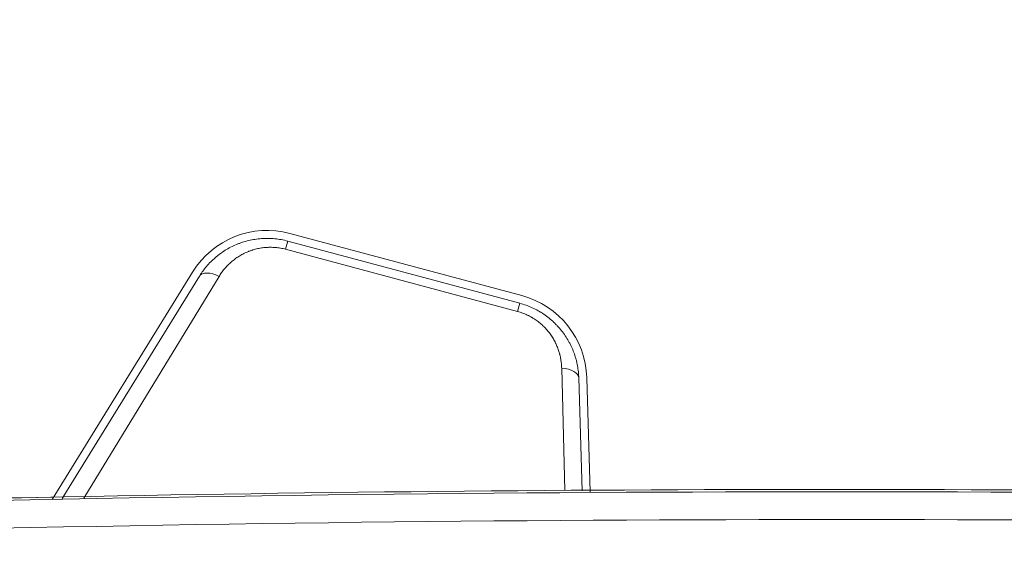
# Model space of a CAD drawing. Header units: millimetres. Extents: x 0 to 594, y 0 to 420.
# Tile 76 of 256: x 223 to 235, y 68 to 75. Entities that reach past the tile are written whole.
import ezdxf

# ---------------------------------------------------------------- set-up
doc = ezdxf.new("R2010")
doc.units = ezdxf.units.MM
doc.layers.add('1', color=7, linetype='Continuous', true_color=0xffffff)
doc.styles.add('Arial', font='txt')
doc.dimstyles.get("Standard").update_dxf_attribs({"dimtxt": 0.18, "dimasz": 0.18, "dimexe": 0.18, "dimexo": 0.0625, "dimgap": 0.09, "dimtad": 0, "dimtih": 1, "dimtoh": 1, "dimdec": 4, "dimzin": 0, "dimdsep": 46, "dimtxsty": 'Standard', "dimcen": 0.09, "dimadec": 0, "dimazin": 0, "dimtfac": 1, "dimtdec": 4, "dimtofl": 0, "dimtmove": 0, "dimatfit": 3, "dimfxl": 0, "dimtolj": 1, "dimtzin": 0, "dimarcsym": 0})

# ---------------------------------------------------------------- blocks, each defined once
blk = doc.blocks.new('_U9')
at = {"layer": '1', "color": 18, "lineweight": 18}
for p, q in [((99.145, 154.718), (72.65, 154.718)), ((74.65, 154.718), (74.65, 112.421)), ((257.513, 127.437), (72.65, 127.437))]:
    blk.add_line(p, q, dxfattribs=at)
at = {"layer": '1', "color": 18}
for points in [[(74.65, 154.718), (75.588, 151.218), (73.712, 151.218)], [(74.65, 127.437), (73.712, 130.937), (75.588, 130.937)]]:
    blk.add_solid(points, dxfattribs=at)
at = {"layer": '1', "color": 18, "linetype": 'Continuous', "lineweight": 13, "char_height": 3.5, "attachment_point": 7, "rotation": 90, "line_spacing_factor": 1.047437, "style": 'Arial'}
for s, insert in [('\\fArial|b0|i0;\\W1.0000;0.55', (77.629, 101.912)), ('\\fArial|b0|i0;\\W1.0000;FWD TIE DOWN', (77.629, 61.914))]:
    blk.add_mtext(s, dxfattribs=dict(at, insert=insert))
blk = doc.blocks.new('_U13')
at = {"layer": '1', "color": 18, "lineweight": 18}
for p, q in [((128.425, 177.295), (61.388, 177.295)), ((63.388, 177.295), (63.388, 113.372)), ((257.513, 127.437), (61.388, 127.437))]:
    blk.add_line(p, q, dxfattribs=at)
at = {"layer": '1', "color": 18}
for points in [[(63.388, 177.295), (64.326, 173.795), (62.45, 173.795)], [(63.388, 127.437), (62.45, 130.937), (64.326, 130.937)]]:
    blk.add_solid(points, dxfattribs=at)
at = {"layer": '1', "color": 18, "linetype": 'Continuous', "lineweight": 13, "char_height": 3.5, "attachment_point": 7, "rotation": 90, "line_spacing_factor": 1.047437, "style": 'Arial'}
for s, insert in [('\\fArial|b0|i0;\\W1.0000;1.00', (66.367, 102.863)), ('\\fArial|b0|i0;\\W1.0000;BOW DEFLATED', (66.367, 61.499))]:
    blk.add_mtext(s, dxfattribs=dict(at, insert=insert))

msp = doc.modelspace()

# ---------------------------------------------------------------- linework, layer by layer
at = {"layer": '1', "color": 155, "linetype": 'Continuous', "lineweight": 18}
for p, q in [((226.039, 72.318), (228.948, 71.538)), ((226.013, 72.221), (228.922, 71.442)), ((223.058, 68.983), (224.818, 71.833)), ((223.183, 68.995), (224.903, 71.781)), ((229.663, 70.505), (229.705, 69.089)), ((229.763, 70.508), (229.805, 69.079))]:
    msp.add_line(p, q, dxfattribs=at)
at = {"layer": '1', "color": 155, "linetype": 'Continuous', "lineweight": 13}
for p, q in [((226.013, 72.221), (225.985, 72.118)), ((228.894, 71.339), (225.985, 72.118)), ((225.151, 71.779), (223.452, 68.999)), ((228.894, 71.339), (228.922, 71.442)), ((229.486, 69.094), (229.448, 70.628))]:
    msp.add_line(p, q, dxfattribs=at)
at = {"layer": '1', "color": 155, "linetype": 'Continuous', "lineweight": 18}
for centre, start, end in [((225.754, 71.255), 75, 148.3008), ((228.663, 70.476), 1.6992, 75)]:
    msp.add_arc(centre, 1.1, start, end, dxfattribs=at)
at = {"layer": '1', "color": 155, "linetype": 'Continuous', "lineweight": 13}
for centre, major_axis, ratio, start_param, end_param in [((225.116, 71.649), (-0.213, 0.131), 0.52053, 4.867297, 6.283185), ((229.413, 70.498), (-0.25, -0.007), 0.52053, 3.141593, 4.557481), ((232.881, -432.543), (-472.681, -167.918), 1, 4.318267, 4.424346), ((232.881, -432.543), (-472.353, -167.801), 1, 4.318267, 4.424347)]:
    msp.add_ellipse(centre, major_axis=major_axis, ratio=ratio, start_param=start_param, end_param=end_param, dxfattribs=at)
at = {"layer": '1', "color": 155, "linetype": 'Continuous', "lineweight": 18}
for points, knots in [([(224.903, 71.781), (224.906, 71.786), (224.91, 71.791), (224.917, 71.802), (224.927, 71.818), (224.938, 71.834), (224.961, 71.865), (224.977, 71.885), (225.01, 71.924), (225.027, 71.942), (225.063, 71.979), (225.082, 71.996), (225.104, 72.015), (225.107, 72.017), (225.112, 72.022), (225.114, 72.024), (225.122, 72.03), (225.137, 72.042), (225.152, 72.054), (225.184, 72.077), (225.205, 72.092), (225.25, 72.119), (225.272, 72.132), (225.319, 72.156), (225.343, 72.167), (225.374, 72.18), (225.383, 72.184), (225.393, 72.188), (225.399, 72.19), (225.402, 72.191), (225.418, 72.197), (225.431, 72.202), (225.469, 72.214), (225.495, 72.221), (225.547, 72.234), (225.574, 72.239), (225.627, 72.247), (225.654, 72.251), (225.695, 72.254), (225.709, 72.254), (225.73, 72.255), (225.737, 72.255), (225.747, 72.255), (225.751, 72.255), (225.758, 72.255), (225.789, 72.255), (225.848, 72.252), (225.903, 72.244), (225.958, 72.234), (225.986, 72.228), (226.013, 72.221)], [0, 0, 0, 0, 0.015625, 0.015625, 0.03125, 0.0625, 0.0625, 0.125, 0.125, 0.1875, 0.1875, 0.25, 0.25, 0.257813, 0.257813, 0.265625, 0.265625, 0.28125, 0.3125, 0.3125, 0.375, 0.375, 0.4375, 0.4375, 0.5, 0.5, 0.515625, 0.523438, 0.523438, 0.53125, 0.53125, 0.5625, 0.5625, 0.625, 0.625, 0.6875, 0.6875, 0.75, 0.75, 0.78125, 0.78125, 0.796875, 0.796875, 0.804688, 0.804688, 0.8125, 0.875, 0.9375, 0.9375, 1, 1, 1, 1]), ([(228.922, 71.442), (228.949, 71.434), (228.976, 71.426), (229.028, 71.407), (229.079, 71.386), (229.129, 71.361), (229.159, 71.344), (229.165, 71.341), (229.174, 71.335), (229.177, 71.334), (229.183, 71.33), (229.198, 71.321), (229.212, 71.312), (229.246, 71.288), (229.268, 71.272), (229.311, 71.238), (229.331, 71.22), (229.361, 71.192), (229.37, 71.183), (229.384, 71.168), (229.389, 71.163), (229.398, 71.154), (229.403, 71.149), (229.425, 71.123), (229.442, 71.103), (229.475, 71.061), (229.49, 71.039), (229.518, 70.995), (229.532, 70.972), (229.547, 70.943), (229.55, 70.937), (229.556, 70.926), (229.565, 70.908), (229.573, 70.89), (229.589, 70.855), (229.598, 70.831), (229.616, 70.782), (229.623, 70.757), (229.631, 70.726), (229.633, 70.72), (229.636, 70.707), (229.64, 70.689), (229.644, 70.67), (229.651, 70.632), (229.659, 70.582), (229.662, 70.531), (229.663, 70.505)], [0, 0, 0, 0, 0.0625, 0.0625, 0.125, 0.1875, 0.1875, 0.203125, 0.203125, 0.210937, 0.210937, 0.21875, 0.25, 0.25, 0.3125, 0.3125, 0.375, 0.375, 0.40625, 0.40625, 0.421875, 0.421875, 0.4375, 0.4375, 0.5, 0.5, 0.5625, 0.5625, 0.625, 0.625, 0.640625, 0.640625, 0.65625, 0.6875, 0.6875, 0.75, 0.75, 0.8125, 0.8125, 0.828125, 0.828125, 0.84375, 0.875, 0.875, 0.9375, 1, 1, 1, 1]), ([(259.346, 68.406), (255.888, 68.59), (248.864, 68.891), (238.265, 69.116), (227.558, 69.117), (216.852, 68.889), (209.721, 68.585), (206.157, 68.395)], [0, 0, 0, 0, 0.195198, 0.396399, 0.597599, 0.7988, 1, 1, 1, 1]), ([(223.058, 69.011), (220.989, 68.97), (215.353, 68.825), (209.721, 68.584), (206.157, 68.394)], [0, 0, 0, 0, 0.366952, 1, 1, 1, 1])]:
    msp.add_open_spline(points, degree=3, knots=knots, dxfattribs=at)
at = {"layer": '1', "color": 155, "linetype": 'Continuous', "lineweight": 13}
for points, knots in [([(225.985, 72.118), (225.964, 72.124), (225.943, 72.129), (225.9, 72.136), (225.878, 72.139), (225.835, 72.143), (225.814, 72.143), (225.789, 72.143), (225.787, 72.143), (225.781, 72.143), (225.773, 72.143), (225.754, 72.142), (225.738, 72.141), (225.707, 72.139), (225.686, 72.136), (225.645, 72.129), (225.625, 72.124), (225.595, 72.116), (225.585, 72.113), (225.571, 72.109), (225.566, 72.107), (225.556, 72.104), (225.551, 72.102), (225.541, 72.099), (225.537, 72.097), (225.527, 72.094), (225.522, 72.092), (225.508, 72.086), (225.499, 72.082), (225.471, 72.07), (225.454, 72.061), (225.419, 72.042), (225.402, 72.032), (225.37, 72.011), (225.354, 72), (225.331, 71.982), (225.324, 71.976), (225.314, 71.969), (225.313, 71.967), (225.309, 71.964), (225.307, 71.963), (225.302, 71.958), (225.298, 71.955), (225.28, 71.939), (225.266, 71.926), (225.24, 71.898), (225.228, 71.884), (225.204, 71.856), (225.181, 71.826), (225.16, 71.795), (225.151, 71.779)], [0, 0, 0, 0, 0.0625, 0.0625, 0.125, 0.125, 0.1875, 0.1875, 0.195313, 0.195313, 0.203125, 0.21875, 0.25, 0.25, 0.3125, 0.3125, 0.375, 0.375, 0.40625, 0.40625, 0.421875, 0.421875, 0.4375, 0.4375, 0.453125, 0.453125, 0.46875, 0.46875, 0.5, 0.5, 0.5625, 0.5625, 0.625, 0.625, 0.6875, 0.6875, 0.71875, 0.71875, 0.726562, 0.726562, 0.734375, 0.734375, 0.75, 0.75, 0.8125, 0.8125, 0.875, 0.875, 0.9375, 1, 1, 1, 1]), ([(229.448, 70.628), (229.447, 70.646), (229.446, 70.665), (229.442, 70.702), (229.44, 70.721), (229.434, 70.758), (229.43, 70.776), (229.424, 70.799), (229.423, 70.804), (229.42, 70.813), (229.416, 70.827), (229.412, 70.84), (229.403, 70.868), (229.397, 70.885), (229.385, 70.912), (229.382, 70.921), (229.375, 70.934), (229.373, 70.939), (229.369, 70.947), (229.367, 70.952), (229.356, 70.974), (229.346, 70.991), (229.326, 71.024), (229.315, 71.041), (229.291, 71.073), (229.279, 71.089), (229.259, 71.112), (229.252, 71.12), (229.243, 71.129), (229.242, 71.131), (229.238, 71.135), (229.233, 71.14), (229.227, 71.146), (229.209, 71.164), (229.194, 71.178), (229.162, 71.205), (229.145, 71.218), (229.119, 71.236), (229.11, 71.242), (229.097, 71.25), (229.092, 71.253), (229.085, 71.257), (229.083, 71.259), (229.078, 71.262), (229.057, 71.274), (229.036, 71.285), (228.997, 71.303), (228.977, 71.312), (228.936, 71.326), (228.916, 71.333), (228.894, 71.339)], [0, 0, 0, 0, 0.0625, 0.0625, 0.125, 0.125, 0.1875, 0.1875, 0.203125, 0.203125, 0.21875, 0.25, 0.25, 0.3125, 0.3125, 0.34375, 0.34375, 0.359375, 0.359375, 0.375, 0.375, 0.4375, 0.4375, 0.5, 0.5, 0.5625, 0.5625, 0.59375, 0.59375, 0.601562, 0.601562, 0.609375, 0.625, 0.625, 0.6875, 0.6875, 0.75, 0.75, 0.78125, 0.78125, 0.796875, 0.796875, 0.804687, 0.804687, 0.8125, 0.875, 0.875, 0.9375, 0.9375, 1, 1, 1, 1])]:
    msp.add_open_spline(points, degree=3, knots=knots, dxfattribs=at)

# ---------------------------------------------------------------- dimensions: what is measured, and where the dimension line sits
at = {"layer": '1', "color": 18, "linetype": 'Continuous', "lineweight": 13}
for base, p1, p2, text, picture, middle in [((63.388, 177.295), (257.513, 127.437), (128.425, 177.295), '\\fArial|b0|i0;\\C18;{\\H1.00x;\\fArial|b0|i0;BOW DEFLATED\\fArial|b0|i0;}\\C18; <> ', '_U13', (63.388, 86.607)), ((74.65, 127.437), (103.145, 154.718), (257.513, 127.437), '\\fArial|b0|i0;\\C18;{\\H1.00x;\\fArial|b0|i0;FWD TIE DOWN\\fArial|b0|i0;}\\C18; <> ', '_U9', (74.65, 86.339))]:
    dim = msp.add_linear_dim(base=base, p1=p1, p2=p2, angle=90, text=text, dimstyle='Standard', override={"dimtxt": 3.5, "dimasz": 3.5, "dimexe": 2, "dimexo": 0, "dimgap": 1.5, "dimtih": 0, "dimtoh": 0, "dimdec": 2, "dimlfac": 0.02, "dimdsep": 46, "dimlunit": 2, "dimtxsty": 'Arial', "dimsah": 1, "dimse1": 0, "dimse2": 0, "dimsd1": 0, "dimsd2": 0, "dimclrd": 18, "dimclre": 18, "dimclrt": 18, "dimtol": 0, "dimtm": -0.1, "dimtfac": 1, "dimtdec": 2, "dimtofl": 1, "dimtmove": 0, "dimlwd": 18, "dimlwe": 18}, dxfattribs=at)
    dim.commit()
    dim.dimension.update_dxf_attribs({"geometry": picture, "text_midpoint": middle, "dimtype": 160})

doc.saveas('drawing.dxf')
